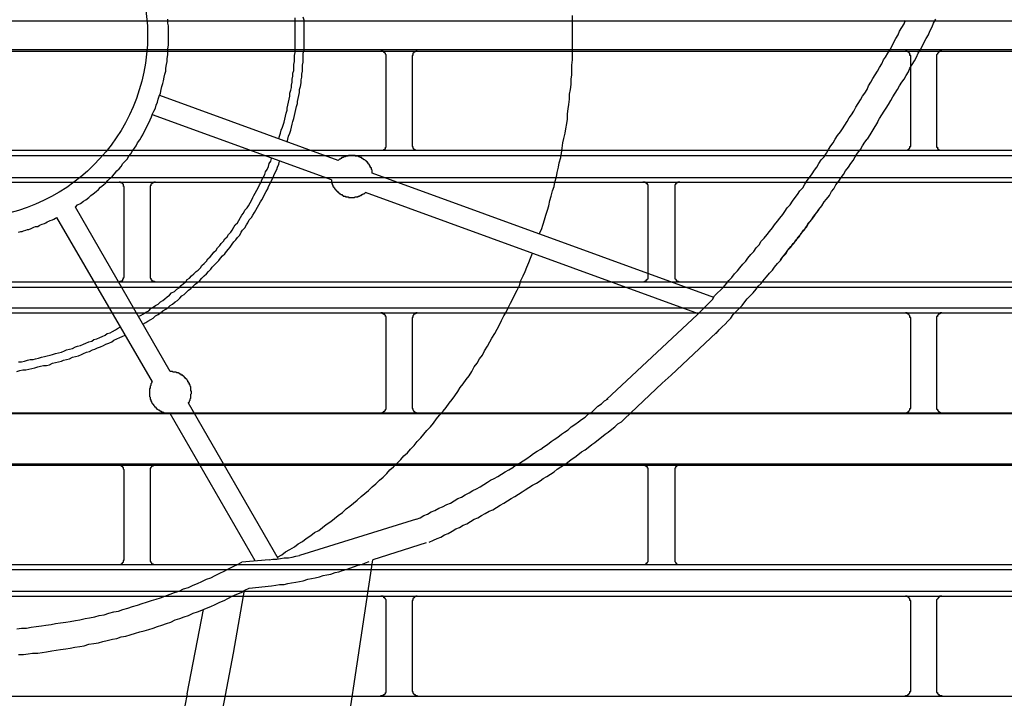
# Model space of a CAD drawing. Header units: millimetres. Extents: x 39871 to 53385, y 51832 to 57813.
# Tile 60 of 88: x 48559 to 48597, y 52730 to 52756. Entities that reach past the tile are written whole.
import ezdxf
from ezdxf import colors
from ezdxf.entities.mleader import LeaderData, LeaderLine
from ezdxf.math import Vec2, Vec3

# ---------------------------------------------------------------- set-up
doc = ezdxf.new("R2010")
doc.units = ezdxf.units.MM
doc.layers.add('AQUAREA', color=7, linetype='Continuous')
doc.layers.add('IS_KAN_OPIS', color=7, linetype='Continuous', lineweight=30)
doc.styles.add('ARIAL', font='ARIALN.TTF')

# ---------------------------------------------------------------- blocks, each defined once
blk = doc.blocks.new('SPLIT')
at = {"layer": 'AQUAREA'}
for points in [[(24655.995, -658.283), (24656.205, -657.863), (24656.345, -657.373), (24656.485, -656.953), (24656.625, -656.533), (24656.765, -656.044), (24656.905, -655.623), (24656.975, -655.133), (24657.115, -654.713), (24657.255, -654.223), (24657.395, -653.803), (24657.465, -653.383), (24657.605, -652.894), (24657.675, -652.473), (24657.815, -651.983), (24657.885, -651.563), (24658.025, -651.073), (24658.095, -650.653), (24658.165, -650.163), (24658.235, -649.673), (24658.305, -649.253), (24658.445, -648.763), (24658.515, -648.344), (24658.585, -647.853), (24658.655, -647.433), (24658.655, -646.944), (24658.725, -646.453), (24658.795, -646.033), (24658.865, -645.544), (24658.865, -645.053), (24658.935, -644.633), (24659.005, -644.144), (24659.005, -643.653), (24659.075, -643.233), (24659.075, -642.744), (24659.075, -642.323), (24659.145, -641.833), (24659.145, -641.344), (24659.145, -640.923), (24659.145, -640.433), (24659.145, -639.944), (24659.145, -639.523), (24659.145, -639.033), (24659.145, -638.544), (24659.145, -638.123), (24659.145, -637.633)], [(24687.985, -647.713), (24688.195, -647.363), (24688.405, -647.013), (24688.615, -646.663), (24688.825, -646.383), (24689.035, -646.033), (24689.245, -645.683), (24689.455, -645.333), (24689.665, -644.983), (24689.875, -644.633), (24690.085, -644.283), (24690.295, -643.933), (24690.505, -643.653), (24690.715, -643.303), (24690.925, -642.953), (24691.065, -642.603), (24691.275, -642.253), (24691.485, -641.903), (24691.695, -641.553), (24691.835, -641.203), (24692.045, -640.853), (24692.255, -640.503), (24692.395, -640.153), (24692.605, -639.803), (24692.815, -639.453), (24692.955, -639.103), (24693.165, -638.683), (24693.305, -638.333), (24693.515, -637.983)], [(24631.355, -649.253), (24631.425, -649.044), (24631.495, -648.763), (24631.565, -648.483), (24631.705, -648.203), (24631.775, -647.994), (24631.845, -647.713), (24631.915, -647.433), (24631.985, -647.153), (24632.055, -646.873), (24632.125, -646.594), (24632.125, -646.383), (24632.195, -646.103), (24632.265, -645.823), (24632.335, -645.544), (24632.405, -645.263), (24632.405, -644.983), (24632.475, -644.703), (24632.545, -644.423), (24632.545, -644.213), (24632.615, -643.933), (24632.615, -643.653), (24632.685, -643.373), (24632.685, -643.094), (24632.755, -642.813), (24632.755, -642.533), (24632.755, -642.253), (24632.825, -641.973), (24632.825, -641.694), (24632.825, -641.413), (24632.895, -641.133), (24632.895, -640.853), (24632.895, -640.573), (24632.895, -640.363), (24632.895, -640.083), (24632.895, -639.803), (24632.895, -639.523), (24632.895, -639.244), (24632.895, -638.963), (24632.895, -638.683), (24632.895, -638.403), (24632.895, -638.123), (24632.895, -637.844)], [(24632.125, -649.603), (24632.195, -649.323), (24632.265, -649.044), (24632.405, -648.763), (24632.475, -648.483), (24632.545, -648.203), (24632.615, -647.923), (24632.685, -647.644), (24632.755, -647.363), (24632.825, -647.083), (24632.895, -646.803), (24632.965, -646.523), (24633.035, -646.244), (24633.105, -645.963), (24633.105, -645.753), (24633.175, -645.473), (24633.245, -645.194), (24633.315, -644.913), (24633.315, -644.633), (24633.385, -644.353), (24633.455, -644.003), (24633.455, -643.723), (24633.525, -643.444), (24633.525, -643.163), (24633.595, -642.883), (24633.595, -642.603), (24633.595, -642.323), (24633.665, -642.044), (24633.665, -641.763), (24633.665, -641.483), (24633.665, -641.203), (24633.735, -640.923), (24633.735, -640.644), (24633.735, -640.363), (24633.735, -640.083), (24633.735, -639.803), (24633.735, -639.523), (24633.735, -639.244), (24633.735, -638.963), (24633.735, -638.683), (24633.735, -638.333), (24633.735, -638.053), (24633.665, -637.773)], [(24612.105, -655.763), (24612.315, -655.553), (24612.595, -655.413), (24612.875, -655.203), (24613.085, -655.063), (24613.365, -654.853), (24613.575, -654.644), (24613.785, -654.503), (24614.065, -654.294), (24614.275, -654.083), (24614.485, -653.873), (24614.765, -653.663), (24614.975, -653.453), (24615.185, -653.244), (24615.395, -653.033), (24615.605, -652.823), (24615.815, -652.613), (24616.025, -652.333), (24616.235, -652.123), (24616.445, -651.913), (24616.585, -651.633), (24616.795, -651.423), (24617.005, -651.213), (24617.145, -650.933), (24617.355, -650.723), (24617.495, -650.444), (24617.705, -650.163), (24617.845, -649.953), (24617.985, -649.673), (24618.195, -649.394), (24618.335, -649.183), (24618.475, -648.903), (24618.615, -648.623), (24618.755, -648.344), (24618.895, -648.063), (24619.035, -647.783), (24619.175, -647.503), (24619.315, -647.223), (24619.385, -646.944), (24619.525, -646.663), (24619.665, -646.383), (24619.735, -646.103), (24619.875, -645.823), (24619.945, -645.544), (24620.015, -645.263), (24620.155, -644.983), (24620.225, -644.633), (24620.295, -644.353), (24620.365, -644.073), (24620.435, -643.794), (24620.505, -643.444), (24620.575, -643.163), (24620.645, -642.883), (24620.645, -642.603), (24620.715, -642.253), (24620.785, -641.973), (24620.785, -641.694), (24620.855, -641.344), (24620.855, -641.063), (24620.855, -640.783), (24620.925, -640.433), (24620.925, -640.153), (24620.925, -639.873), (24620.925, -639.523), (24620.925, -639.244), (24620.925, -638.894), (24620.925, -638.613), (24620.855, -638.333), (24620.855, -637.983)], [(24308.585, -638.123), (24877.685, -638.123)], [(24680.425, -654.573), (24680.635, -654.223), (24680.915, -653.944), (24681.125, -653.594), (24681.335, -653.244), (24681.545, -652.963), (24681.825, -652.613), (24682.035, -652.263), (24682.245, -651.983), (24682.455, -651.633), (24682.665, -651.283), (24682.945, -651.003), (24683.155, -650.653), (24683.365, -650.303), (24683.575, -649.953), (24683.785, -649.673), (24683.995, -649.323), (24684.205, -648.973), (24684.485, -648.623), (24684.695, -648.344), (24684.905, -647.994), (24685.115, -647.644), (24685.325, -647.294), (24685.535, -647.013), (24685.745, -646.663), (24685.955, -646.313), (24686.165, -645.963), (24686.375, -645.613), (24686.585, -645.263), (24686.795, -644.983), (24687.005, -644.633), (24687.145, -644.283), (24687.355, -643.933), (24687.565, -643.583), (24687.775, -643.233), (24687.985, -642.883), (24688.195, -642.533), (24688.405, -642.183), (24688.545, -641.833), (24688.755, -641.553), (24688.965, -641.203), (24689.175, -640.853), (24689.385, -640.503), (24689.525, -640.153), (24689.735, -639.803), (24689.945, -639.453), (24690.085, -639.103), (24690.295, -638.753), (24690.505, -638.403), (24690.645, -638.053)], [(24308.585, -640.853), (24877.685, -640.853)], [(24308.585, -640.994), (24877.685, -640.994)], [(24641.505, -641.483), (24641.505, -641.483), (24641.505, -641.413), (24641.505, -641.344), (24641.435, -641.273), (24641.435, -641.203), (24641.365, -641.203), (24641.365, -641.133), (24641.295, -641.133), (24641.295, -641.063), (24641.225, -641.063), (24641.225, -640.994), (24641.155, -640.994), (24641.085, -640.994), (24641.015, -640.994)], [(24641.505, -649.883), (24641.505, -641.483)], [(24644.445, -640.994), (24644.445, -640.994), (24644.375, -640.994), (24644.305, -640.994), (24644.235, -641.063), (24644.165, -641.063), (24644.165, -641.133), (24644.095, -641.133), (24644.095, -641.203), (24644.025, -641.203), (24644.025, -641.273), (24644.025, -641.344), (24644.025, -641.413), (24643.955, -641.413), (24643.955, -641.483)], [(24643.955, -641.483), (24643.955, -649.883)], [(24691.135, -641.483), (24691.135, -641.483), (24691.135, -641.413), (24691.065, -641.413), (24691.065, -641.344), (24691.065, -641.273), (24691.065, -641.203), (24690.995, -641.203), (24690.995, -641.133), (24690.925, -641.133), (24690.925, -641.063), (24690.855, -641.063), (24690.785, -640.994), (24690.715, -640.994), (24690.645, -640.994)], [(24691.135, -649.883), (24691.135, -641.483)], [(24694.075, -640.994), (24694.075, -640.994), (24694.005, -640.994), (24693.935, -640.994), (24693.865, -640.994), (24693.865, -641.063), (24693.795, -641.063), (24693.795, -641.133), (24693.725, -641.133), (24693.725, -641.203), (24693.655, -641.203), (24693.655, -641.273), (24693.585, -641.344), (24693.585, -641.413), (24693.585, -641.483)], [(24693.585, -641.483), (24693.585, -649.883)], [(24636.955, -651.353), (24620.085, -645.194)], [(24636.325, -653.173), (24619.385, -647.013)], [(24687.985, -647.713), (24687.005, -649.323)], [(24641.015, -650.373), (24641.015, -650.373), (24641.085, -650.373), (24641.155, -650.373), (24641.225, -650.373), (24641.295, -650.303), (24641.365, -650.303), (24641.365, -650.233), (24641.435, -650.233), (24641.435, -650.163), (24641.435, -650.094), (24641.505, -650.094), (24641.505, -650.023), (24641.505, -649.953), (24641.505, -649.883)], [(24643.955, -649.883), (24643.955, -649.953), (24643.955, -650.023), (24644.025, -650.023), (24644.025, -650.094), (24644.025, -650.163), (24644.095, -650.163), (24644.095, -650.233), (24644.165, -650.303), (24644.235, -650.303), (24644.235, -650.373), (24644.305, -650.373), (24644.375, -650.373), (24644.445, -650.373)], [(24678.815, -660.733), (24679.025, -660.453), (24679.305, -660.103), (24679.515, -659.823), (24679.795, -659.473), (24680.075, -659.194), (24680.285, -658.844), (24680.565, -658.563), (24680.775, -658.213), (24681.055, -657.933), (24681.265, -657.583), (24681.475, -657.233), (24681.755, -656.953), (24681.965, -656.603), (24682.245, -656.253), (24682.455, -655.973), (24682.735, -655.623), (24682.945, -655.273), (24683.155, -654.994), (24683.435, -654.644), (24683.645, -654.294), (24683.855, -654.013), (24684.065, -653.663), (24684.345, -653.313), (24684.555, -652.963), (24684.765, -652.683), (24684.975, -652.333), (24685.255, -651.983), (24685.465, -651.633), (24685.675, -651.353), (24685.885, -651.003), (24686.095, -650.653), (24686.375, -650.303), (24686.585, -649.953), (24686.795, -649.603), (24687.005, -649.323)], [(24690.645, -650.373), (24690.645, -650.373), (24690.715, -650.373), (24690.785, -650.373), (24690.855, -650.373), (24690.855, -650.303), (24690.925, -650.303), (24690.995, -650.233), (24690.995, -650.163), (24691.065, -650.163), (24691.065, -650.094), (24691.065, -650.023), (24691.135, -650.023), (24691.135, -649.953), (24691.135, -649.883)], [(24693.585, -649.883), (24693.585, -649.953), (24693.585, -650.023), (24693.585, -650.094), (24693.655, -650.094), (24693.655, -650.163), (24693.655, -650.233), (24693.725, -650.233), (24693.725, -650.303), (24693.795, -650.303), (24693.865, -650.373), (24693.935, -650.373), (24694.005, -650.373), (24694.075, -650.373)], [(24308.585, -650.373), (24877.685, -650.373)], [(24308.585, -650.863), (24877.685, -650.863)], [(24618.055, -666.123), (24618.335, -665.983), (24618.545, -665.844), (24618.755, -665.703), (24619.035, -665.563), (24619.245, -665.353), (24619.455, -665.213), (24619.665, -665.073), (24619.945, -664.933), (24620.155, -664.723), (24620.365, -664.583), (24620.575, -664.444), (24620.785, -664.233), (24620.995, -664.094), (24621.205, -663.883), (24621.485, -663.744), (24621.695, -663.533), (24621.905, -663.394), (24622.115, -663.183), (24622.325, -662.973), (24622.535, -662.833), (24622.675, -662.623), (24622.885, -662.483), (24623.095, -662.273), (24623.305, -662.063), (24623.515, -661.853), (24623.725, -661.713), (24623.935, -661.503), (24624.075, -661.294), (24624.285, -661.083), (24624.495, -660.873), (24624.635, -660.663), (24624.845, -660.453), (24625.055, -660.244), (24625.195, -660.033), (24625.405, -659.823), (24625.545, -659.613), (24625.755, -659.403), (24625.895, -659.194), (24626.105, -658.983), (24626.245, -658.773), (24626.455, -658.563), (24626.595, -658.353), (24626.805, -658.144), (24626.945, -657.933), (24627.085, -657.653), (24627.225, -657.444), (24627.435, -657.233), (24627.575, -657.023), (24627.715, -656.744), (24627.855, -656.533), (24627.995, -656.323), (24628.135, -656.044), (24628.345, -655.833), (24628.485, -655.623), (24628.625, -655.344), (24628.765, -655.133), (24628.905, -654.853), (24628.975, -654.644), (24629.115, -654.433), (24629.255, -654.153), (24629.395, -653.944), (24629.535, -653.663), (24629.675, -653.383), (24629.745, -653.173), (24629.885, -652.894), (24630.025, -652.683), (24630.095, -652.403), (24630.235, -652.194), (24630.375, -651.913), (24630.445, -651.633), (24630.585, -651.423), (24630.655, -651.144)], [(24640.175, -652.544), (24640.175, -652.473), (24640.175, -652.403), (24640.175, -652.333), (24640.175, -652.263), (24640.105, -652.194), (24640.105, -652.123), (24640.105, -652.053), (24640.035, -652.053), (24640.035, -651.983), (24640.035, -651.913), (24639.965, -651.913), (24639.965, -651.844), (24639.965, -651.773), (24639.895, -651.773), (24639.895, -651.703), (24639.825, -651.703), (24639.825, -651.633), (24639.755, -651.633), (24639.755, -651.563), (24639.755, -651.494), (24639.685, -651.494), (24639.685, -651.423), (24639.615, -651.423), (24639.545, -651.353), (24639.475, -651.283), (24639.405, -651.283), (24639.405, -651.213), (24639.335, -651.213), (24639.265, -651.144), (24639.195, -651.144), (24639.195, -651.073), (24639.125, -651.073), (24639.055, -651.073), (24639.055, -651.003), (24638.985, -651.003), (24638.915, -651.003), (24638.845, -650.933), (24638.775, -650.933), (24638.705, -650.933), (24638.635, -650.933), (24638.565, -650.933), (24638.565, -650.863), (24638.495, -650.863), (24638.425, -650.863), (24638.355, -650.863), (24638.285, -650.863), (24638.215, -650.863), (24638.145, -650.863), (24638.075, -650.863), (24638.005, -650.863), (24637.935, -650.863), (24637.865, -650.933), (24637.795, -650.933), (24637.725, -650.933), (24637.655, -650.933), (24637.655, -651.003), (24637.585, -651.003), (24637.515, -651.003), (24637.445, -651.073), (24637.375, -651.073), (24637.305, -651.073), (24637.235, -651.144), (24637.165, -651.213), (24637.095, -651.213), (24637.025, -651.283), (24636.955, -651.353)], [(24618.475, -666.823), (24618.755, -666.683), (24618.965, -666.544), (24619.245, -666.403), (24619.455, -666.263), (24619.665, -666.053), (24619.945, -665.913), (24620.155, -665.773), (24620.365, -665.563), (24620.645, -665.423), (24620.855, -665.283), (24621.065, -665.073), (24621.275, -664.933), (24621.555, -664.723), (24621.765, -664.583), (24621.975, -664.373), (24622.185, -664.163), (24622.395, -664.023), (24622.605, -663.813), (24622.815, -663.603), (24623.025, -663.463), (24623.235, -663.253), (24623.445, -663.044), (24623.655, -662.903), (24623.865, -662.694), (24624.075, -662.483), (24624.285, -662.273), (24624.495, -662.063), (24624.705, -661.853), (24624.915, -661.644), (24625.055, -661.433), (24625.265, -661.223), (24625.475, -661.013), (24625.685, -660.803), (24625.825, -660.594), (24626.035, -660.383), (24626.245, -660.173), (24626.385, -659.963), (24626.595, -659.753), (24626.735, -659.544), (24626.945, -659.263), (24627.085, -659.053), (24627.295, -658.844), (24627.435, -658.633), (24627.645, -658.423), (24627.785, -658.144), (24627.925, -657.933), (24628.135, -657.723), (24628.275, -657.444), (24628.415, -657.233), (24628.555, -656.953), (24628.765, -656.744), (24628.905, -656.533), (24629.045, -656.253), (24629.185, -656.044), (24629.325, -655.763), (24629.465, -655.553), (24629.605, -655.273), (24629.745, -655.063), (24629.885, -654.783), (24630.025, -654.503), (24630.165, -654.294), (24630.305, -654.013), (24630.375, -653.803), (24630.515, -653.523), (24630.655, -653.244), (24630.795, -653.033), (24630.865, -652.753), (24631.005, -652.473), (24631.145, -652.194), (24631.215, -651.983), (24631.355, -651.703), (24631.425, -651.423)], [(24308.585, -652.963), (24877.685, -652.963)], [(24672.515, -664.303), (24640.175, -652.544)], [(24308.585, -653.383), (24877.685, -653.383)], [(24616.725, -653.873), (24616.725, -653.873), (24616.725, -653.803), (24616.655, -653.803), (24616.655, -653.733), (24616.655, -653.663), (24616.655, -653.594), (24616.585, -653.594), (24616.585, -653.523), (24616.515, -653.523), (24616.515, -653.453), (24616.445, -653.453), (24616.375, -653.453), (24616.375, -653.383), (24616.305, -653.383), (24616.235, -653.383)], [(24616.725, -662.344), (24616.725, -653.873)], [(24619.665, -653.383), (24619.665, -653.383), (24619.595, -653.383), (24619.525, -653.383), (24619.455, -653.453), (24619.385, -653.453), (24619.385, -653.523), (24619.315, -653.523), (24619.315, -653.594), (24619.245, -653.594), (24619.245, -653.663), (24619.245, -653.733), (24619.175, -653.733), (24619.175, -653.803), (24619.175, -653.873)], [(24619.175, -653.873), (24619.175, -662.344)], [(24636.325, -653.173), (24636.325, -653.244), (24636.325, -653.313), (24636.325, -653.383), (24636.325, -653.453), (24636.395, -653.523), (24636.395, -653.594), (24636.395, -653.663), (24636.465, -653.663), (24636.465, -653.733), (24636.465, -653.803), (24636.535, -653.803), (24636.535, -653.873), (24636.605, -653.944), (24636.605, -654.013), (24636.675, -654.013), (24636.675, -654.083), (24636.745, -654.083), (24636.745, -654.153), (24636.815, -654.153), (24636.815, -654.223), (24636.885, -654.294), (24636.955, -654.363), (24637.025, -654.363), (24637.025, -654.433), (24637.095, -654.433), (24637.095, -654.503), (24637.165, -654.503), (24637.235, -654.573), (24637.305, -654.573), (24637.375, -654.644), (24637.445, -654.644), (24637.445, -654.713), (24637.515, -654.713), (24637.585, -654.713), (24637.655, -654.713), (24637.655, -654.783), (24637.725, -654.783), (24637.795, -654.783), (24637.865, -654.783), (24637.935, -654.783), (24637.935, -654.853), (24638.005, -654.853), (24638.075, -654.853), (24638.145, -654.853), (24638.215, -654.853), (24638.285, -654.853), (24638.355, -654.853), (24638.425, -654.853), (24638.495, -654.853), (24638.565, -654.783), (24638.635, -654.783), (24638.705, -654.783), (24638.775, -654.783), (24638.845, -654.783), (24638.845, -654.713), (24638.915, -654.713), (24638.985, -654.713), (24639.055, -654.644), (24639.125, -654.644), (24639.195, -654.573), (24639.265, -654.573), (24639.335, -654.503), (24639.405, -654.503), (24639.475, -654.433), (24639.545, -654.363)], [(24666.285, -653.873), (24666.285, -653.873), (24666.285, -653.803), (24666.285, -653.733), (24666.285, -653.663), (24666.215, -653.663), (24666.215, -653.594), (24666.215, -653.523), (24666.145, -653.523), (24666.075, -653.453), (24666.005, -653.453), (24666.005, -653.383), (24665.935, -653.383), (24665.865, -653.383), (24665.795, -653.383)], [(24666.285, -662.344), (24666.285, -653.873)], [(24669.295, -653.383), (24669.295, -653.383), (24669.225, -653.383), (24669.155, -653.383), (24669.085, -653.383), (24669.085, -653.453), (24669.015, -653.453), (24668.945, -653.523), (24668.875, -653.523), (24668.875, -653.594), (24668.875, -653.663), (24668.805, -653.663), (24668.805, -653.733), (24668.805, -653.803), (24668.805, -653.873)], [(24668.805, -653.873), (24668.805, -662.344)], [(24671.045, -665.844), (24639.545, -654.363)], [(24670.975, -665.913), (24671.255, -665.633), (24671.535, -665.353), (24671.815, -665.073), (24672.095, -664.794), (24672.375, -664.513), (24672.585, -664.163), (24672.865, -663.883), (24673.145, -663.603), (24673.425, -663.323), (24673.705, -662.973), (24673.915, -662.694), (24674.195, -662.413), (24674.475, -662.063), (24674.755, -661.783), (24674.965, -661.503), (24675.245, -661.153), (24675.525, -660.873), (24675.735, -660.594), (24676.015, -660.244), (24676.295, -659.963), (24676.505, -659.613), (24676.785, -659.333), (24676.995, -658.983), (24677.275, -658.703), (24677.555, -658.353), (24677.765, -658.073), (24678.045, -657.723), (24678.255, -657.444), (24678.535, -657.094), (24678.745, -656.813), (24679.025, -656.463), (24679.235, -656.183), (24679.445, -655.833), (24679.725, -655.553), (24679.935, -655.203), (24680.215, -654.853), (24680.425, -654.573)], [(24621.065, -671.303), (24612.105, -655.763)], [(24606.715, -658.144), (24606.925, -658.073), (24607.065, -658.073), (24607.205, -658.003), (24607.415, -657.933), (24607.555, -657.863), (24607.695, -657.863), (24607.905, -657.794), (24608.045, -657.723), (24608.185, -657.653), (24608.325, -657.583), (24608.535, -657.583), (24608.675, -657.513), (24608.815, -657.444), (24608.955, -657.373), (24609.165, -657.303), (24609.305, -657.233), (24609.445, -657.163), (24609.585, -657.094), (24609.725, -657.023), (24609.935, -656.953), (24610.075, -656.883), (24610.215, -656.813), (24610.355, -656.744)], [(24619.385, -672.283), (24610.355, -656.744)], [(24672.725, -667.733), (24673.005, -667.383), (24673.285, -667.103), (24673.565, -666.823), (24673.845, -666.544), (24674.125, -666.263), (24674.335, -665.913), (24674.615, -665.633), (24674.895, -665.353), (24675.175, -665.073), (24675.455, -664.723), (24675.665, -664.444), (24675.945, -664.163), (24676.225, -663.883), (24676.505, -663.533), (24676.715, -663.253), (24676.995, -662.973), (24677.275, -662.623), (24677.485, -662.344), (24677.765, -661.994), (24678.045, -661.713), (24678.255, -661.433), (24678.535, -661.083), (24678.815, -660.803), (24679.025, -660.453), (24679.305, -660.173), (24679.515, -659.823), (24679.795, -659.544), (24680.005, -659.194), (24680.285, -658.913), (24680.495, -658.563), (24680.775, -658.283), (24680.985, -657.933), (24681.265, -657.653), (24681.475, -657.303), (24681.755, -656.953), (24681.965, -656.673), (24682.175, -656.323), (24682.455, -656.044)], [(24631.215, -688.873), (24631.635, -688.663), (24631.985, -688.383), (24632.405, -688.173), (24632.825, -687.894), (24633.175, -687.613), (24633.595, -687.403), (24633.945, -687.123), (24634.365, -686.844), (24634.715, -686.563), (24635.135, -686.353), (24635.485, -686.073), (24635.835, -685.794), (24636.255, -685.513), (24636.605, -685.233), (24636.955, -684.953), (24637.375, -684.673), (24637.725, -684.323), (24638.075, -684.044), (24638.425, -683.763), (24638.775, -683.483), (24639.125, -683.133), (24639.475, -682.853), (24639.825, -682.573), (24640.175, -682.223), (24640.525, -681.944), (24640.875, -681.594), (24641.225, -681.313), (24641.575, -680.963), (24641.855, -680.613), (24642.205, -680.333), (24642.555, -679.983), (24642.905, -679.633), (24643.185, -679.283), (24643.535, -679.003), (24643.815, -678.653), (24644.165, -678.303), (24644.445, -677.953), (24644.795, -677.603), (24645.075, -677.253), (24645.355, -676.903), (24645.705, -676.553), (24645.985, -676.203), (24646.265, -675.783), (24646.545, -675.433), (24646.895, -675.083), (24647.175, -674.733), (24647.455, -674.313), (24647.735, -673.963), (24648.015, -673.613), (24648.295, -673.194), (24648.505, -672.844), (24648.785, -672.494), (24649.065, -672.073), (24649.345, -671.723), (24649.625, -671.303), (24649.835, -670.883), (24650.115, -670.533), (24650.325, -670.113), (24650.605, -669.763), (24650.815, -669.344), (24651.095, -668.923), (24651.305, -668.503), (24651.515, -668.153), (24651.795, -667.733), (24652.005, -667.313), (24652.215, -666.894), (24652.425, -666.473), (24652.635, -666.053), (24652.845, -665.703), (24653.055, -665.283), (24653.265, -664.863), (24653.475, -664.444), (24653.685, -664.023), (24653.895, -663.603), (24654.105, -663.183), (24654.245, -662.694), (24654.455, -662.273), (24654.665, -661.853), (24654.805, -661.433), (24655.015, -661.013), (24655.155, -660.594), (24655.365, -660.103)], [(24616.235, -662.833), (24616.235, -662.833), (24616.305, -662.833), (24616.305, -662.763), (24616.375, -662.763), (24616.445, -662.763), (24616.515, -662.694), (24616.585, -662.694), (24616.585, -662.623), (24616.585, -662.553), (24616.655, -662.553), (24616.655, -662.483), (24616.655, -662.413), (24616.725, -662.413), (24616.725, -662.344)], [(24619.175, -662.344), (24619.175, -662.344), (24619.175, -662.413), (24619.175, -662.483), (24619.245, -662.483), (24619.245, -662.553), (24619.245, -662.623), (24619.315, -662.623), (24619.315, -662.694), (24619.385, -662.694), (24619.385, -662.763), (24619.455, -662.763), (24619.525, -662.763), (24619.595, -662.763), (24619.595, -662.833), (24619.665, -662.833)], [(24665.795, -662.833), (24665.795, -662.833), (24665.865, -662.833), (24665.935, -662.833), (24665.935, -662.763), (24666.005, -662.763), (24666.075, -662.763), (24666.075, -662.694), (24666.145, -662.694), (24666.145, -662.623), (24666.215, -662.623), (24666.215, -662.553), (24666.285, -662.553), (24666.285, -662.483), (24666.285, -662.413), (24666.285, -662.344)], [(24668.805, -662.344), (24668.805, -662.344), (24668.805, -662.413), (24668.805, -662.483), (24668.805, -662.553), (24668.875, -662.553), (24668.875, -662.623), (24668.945, -662.623), (24668.945, -662.694), (24669.015, -662.694), (24669.015, -662.763), (24669.085, -662.763), (24669.155, -662.763), (24669.155, -662.833), (24669.225, -662.833), (24669.295, -662.833)], [(24308.585, -662.833), (24877.685, -662.833)], [(24308.585, -663.323), (24877.685, -663.323)], [(24308.585, -665.283), (24877.685, -665.283)], [(24308.585, -665.773), (24877.685, -665.773)], [(24641.505, -666.263), (24641.505, -666.263), (24641.505, -666.194), (24641.505, -666.123), (24641.435, -666.123), (24641.435, -666.053), (24641.435, -665.983), (24641.365, -665.983), (24641.365, -665.913), (24641.295, -665.913), (24641.295, -665.844), (24641.225, -665.844), (24641.155, -665.844), (24641.155, -665.773), (24641.085, -665.773), (24641.015, -665.773)], [(24644.445, -665.773), (24644.445, -665.773), (24644.375, -665.773), (24644.305, -665.773), (24644.305, -665.844), (24644.235, -665.844), (24644.165, -665.844), (24644.165, -665.913), (24644.095, -665.913), (24644.095, -665.983), (24644.025, -666.053), (24644.025, -666.123), (24644.025, -666.194), (24643.955, -666.194), (24643.955, -666.263)], [(24670.975, -665.913), (24662.365, -673.963)], [(24691.135, -666.263), (24691.135, -666.263), (24691.135, -666.194), (24691.065, -666.194), (24691.065, -666.123), (24691.065, -666.053), (24690.995, -665.983), (24690.995, -665.913), (24690.925, -665.913), (24690.925, -665.844), (24690.855, -665.844), (24690.785, -665.844), (24690.785, -665.773), (24690.715, -665.773), (24690.645, -665.773)], [(24694.075, -665.773), (24694.075, -665.773), (24694.005, -665.773), (24693.935, -665.773), (24693.935, -665.844), (24693.865, -665.844), (24693.795, -665.844), (24693.795, -665.913), (24693.725, -665.913), (24693.725, -665.983), (24693.655, -665.983), (24693.655, -666.053), (24693.655, -666.123), (24693.585, -666.123), (24693.585, -666.194), (24693.585, -666.263)], [(24641.505, -674.733), (24641.505, -666.263)], [(24643.955, -666.263), (24643.955, -674.733)], [(24691.135, -674.733), (24691.135, -666.263)], [(24693.585, -666.263), (24693.585, -674.733)], [(24606.575, -671.303), (24606.855, -671.233), (24607.135, -671.163), (24607.415, -671.163), (24607.695, -671.094), (24607.975, -671.023), (24608.255, -670.953), (24608.535, -670.883), (24608.815, -670.813), (24609.095, -670.744), (24609.375, -670.744), (24609.655, -670.673), (24609.935, -670.533), (24610.215, -670.463), (24610.495, -670.394), (24610.775, -670.323), (24610.985, -670.253), (24611.265, -670.183), (24611.545, -670.113), (24611.825, -669.973), (24612.105, -669.903), (24612.385, -669.833), (24612.665, -669.694), (24612.875, -669.623), (24613.155, -669.483), (24613.435, -669.413), (24613.715, -669.273), (24613.925, -669.203), (24614.205, -669.063), (24614.485, -668.994), (24614.765, -668.853), (24614.975, -668.713), (24615.255, -668.644), (24615.535, -668.503), (24615.745, -668.363), (24616.025, -668.223), (24616.305, -668.083), (24616.515, -668.013), (24616.795, -667.873)], [(24606.715, -670.394), (24606.995, -670.394), (24607.275, -670.323), (24607.555, -670.253), (24607.835, -670.183), (24608.115, -670.183), (24608.325, -670.113), (24608.605, -670.044), (24608.885, -669.973), (24609.165, -669.903), (24609.445, -669.833), (24609.725, -669.763), (24609.935, -669.694), (24610.215, -669.623), (24610.495, -669.553), (24610.775, -669.483), (24611.055, -669.344), (24611.265, -669.273), (24611.545, -669.203), (24611.825, -669.133), (24612.105, -668.994), (24612.315, -668.923), (24612.595, -668.853), (24612.875, -668.713), (24613.085, -668.644), (24613.365, -668.503), (24613.645, -668.433), (24613.855, -668.294), (24614.135, -668.223), (24614.415, -668.083), (24614.625, -668.013), (24614.905, -667.873), (24615.115, -667.733), (24615.395, -667.663), (24615.605, -667.523), (24615.885, -667.383), (24616.095, -667.244), (24616.375, -667.103)], [(24668.455, -671.653), (24672.725, -667.663)], [(24622.815, -674.313), (24622.815, -674.244), (24622.885, -674.173), (24622.885, -674.103), (24622.955, -674.033), (24622.955, -673.963), (24622.955, -673.894), (24623.025, -673.823), (24623.025, -673.753), (24623.025, -673.683), (24623.025, -673.613), (24623.025, -673.544), (24623.025, -673.473), (24623.095, -673.403), (24623.095, -673.333), (24623.095, -673.263), (24623.095, -673.194), (24623.025, -673.123), (24623.025, -673.053), (24623.025, -672.983), (24623.025, -672.913), (24623.025, -672.844), (24623.025, -672.773), (24622.955, -672.703), (24622.955, -672.633), (24622.955, -672.563), (24622.885, -672.563), (24622.885, -672.494), (24622.885, -672.423), (24622.815, -672.423), (24622.815, -672.353), (24622.815, -672.283), (24622.745, -672.283), (24622.745, -672.213), (24622.675, -672.144), (24622.675, -672.073), (24622.605, -672.073), (24622.605, -672.003), (24622.535, -672.003), (24622.535, -671.933), (24622.465, -671.933), (24622.465, -671.863), (24622.395, -671.863), (24622.395, -671.794), (24622.325, -671.794), (24622.325, -671.723), (24622.255, -671.723), (24622.255, -671.653), (24622.185, -671.653), (24622.115, -671.653), (24622.115, -671.583), (24622.045, -671.583), (24621.975, -671.583), (24621.975, -671.513), (24621.905, -671.513), (24621.835, -671.444), (24621.765, -671.444), (24621.695, -671.444), (24621.625, -671.373), (24621.555, -671.373), (24621.485, -671.373), (24621.415, -671.373), (24621.345, -671.373), (24621.275, -671.303), (24621.205, -671.303), (24621.135, -671.303), (24621.065, -671.303)], [(24667.615, -672.423), (24668.455, -671.653)], [(24619.385, -672.283), (24619.315, -672.353), (24619.315, -672.423), (24619.245, -672.494), (24619.245, -672.563), (24619.245, -672.633), (24619.175, -672.703), (24619.175, -672.773), (24619.175, -672.844), (24619.175, -672.913), (24619.105, -672.913), (24619.105, -672.983), (24619.105, -673.053), (24619.105, -673.123), (24619.105, -673.194), (24619.105, -673.263), (24619.105, -673.333), (24619.105, -673.403), (24619.105, -673.473), (24619.105, -673.544), (24619.105, -673.613), (24619.105, -673.683), (24619.175, -673.753), (24619.175, -673.823), (24619.175, -673.894), (24619.175, -673.963), (24619.245, -673.963), (24619.245, -674.033), (24619.245, -674.103), (24619.315, -674.173), (24619.315, -674.244), (24619.385, -674.313), (24619.385, -674.383), (24619.455, -674.453), (24619.525, -674.523), (24619.595, -674.594), (24619.595, -674.663), (24619.665, -674.663), (24619.665, -674.733), (24619.735, -674.733), (24619.735, -674.803), (24619.805, -674.803), (24619.805, -674.873), (24619.875, -674.873), (24619.945, -674.944), (24620.015, -674.944), (24620.015, -675.013), (24620.085, -675.013), (24620.155, -675.083), (24620.225, -675.083), (24620.295, -675.153), (24620.365, -675.153), (24620.435, -675.153), (24620.505, -675.223), (24620.575, -675.223), (24620.645, -675.223), (24620.715, -675.294), (24620.785, -675.294), (24620.855, -675.294), (24620.925, -675.294), (24620.995, -675.294), (24621.065, -675.294)], [(24664.045, -675.783), (24667.615, -672.423)], [(24631.285, -689.013), (24622.815, -674.313)], [(24644.375, -685.303), (24644.725, -685.163), (24645.075, -684.953), (24645.425, -684.813), (24645.775, -684.603), (24646.125, -684.463), (24646.475, -684.253), (24646.825, -684.113), (24647.245, -683.903), (24647.595, -683.763), (24647.945, -683.553), (24648.295, -683.344), (24648.645, -683.203), (24648.995, -682.994), (24649.345, -682.783), (24649.695, -682.573), (24650.045, -682.433), (24650.395, -682.223), (24650.745, -682.013), (24651.095, -681.803), (24651.375, -681.594), (24651.725, -681.453), (24652.075, -681.244), (24652.425, -681.033), (24652.775, -680.823), (24653.125, -680.613), (24653.475, -680.403), (24653.755, -680.194), (24654.105, -679.983), (24654.455, -679.773), (24654.805, -679.563), (24655.155, -679.283), (24655.435, -679.073), (24655.785, -678.863), (24656.135, -678.653), (24656.415, -678.444), (24656.765, -678.233), (24657.115, -677.953), (24657.395, -677.744), (24657.745, -677.533), (24658.095, -677.253), (24658.375, -677.044), (24658.725, -676.833), (24659.005, -676.553), (24659.355, -676.344), (24659.705, -676.063), (24659.985, -675.853), (24660.335, -675.644), (24660.615, -675.363), (24660.965, -675.153), (24661.245, -674.873), (24661.525, -674.594), (24661.875, -674.383), (24662.155, -674.103), (24662.505, -673.894)], [(24308.585, -675.223), (24877.685, -675.223)], [(24308.585, -675.294), (24877.685, -675.294)], [(24629.115, -689.223), (24621.065, -675.294)], [(24641.015, -675.223), (24641.015, -675.223), (24641.085, -675.223), (24641.155, -675.223), (24641.155, -675.153), (24641.225, -675.153), (24641.295, -675.153), (24641.295, -675.083), (24641.365, -675.083), (24641.365, -675.013), (24641.435, -675.013), (24641.435, -674.944), (24641.435, -674.873), (24641.505, -674.873), (24641.505, -674.803), (24641.505, -674.733)], [(24643.955, -674.733), (24643.955, -674.733), (24643.955, -674.803), (24644.025, -674.803), (24644.025, -674.873), (24644.025, -674.944), (24644.095, -675.013), (24644.095, -675.083), (24644.165, -675.083), (24644.165, -675.153), (24644.235, -675.153), (24644.305, -675.153), (24644.305, -675.223), (24644.375, -675.223), (24644.445, -675.223)], [(24690.645, -675.223), (24690.645, -675.223), (24690.715, -675.223), (24690.785, -675.223), (24690.785, -675.153), (24690.855, -675.153), (24690.925, -675.153), (24690.925, -675.083), (24690.995, -675.083), (24690.995, -675.013), (24691.065, -674.944), (24691.065, -674.873), (24691.065, -674.803), (24691.135, -674.803), (24691.135, -674.733)], [(24693.585, -674.733), (24693.585, -674.733), (24693.585, -674.803), (24693.585, -674.873), (24693.655, -674.873), (24693.655, -674.944), (24693.655, -675.013), (24693.725, -675.013), (24693.725, -675.083), (24693.795, -675.083), (24693.795, -675.153), (24693.865, -675.153), (24693.935, -675.153), (24693.935, -675.223), (24694.005, -675.223), (24694.075, -675.223)], [(24645.565, -687.473), (24645.985, -687.263), (24646.335, -687.123), (24646.685, -686.983), (24647.035, -686.773), (24647.385, -686.633), (24647.735, -686.423), (24648.085, -686.213), (24648.435, -686.073), (24648.785, -685.863), (24649.135, -685.723), (24649.485, -685.513), (24649.835, -685.303), (24650.185, -685.163), (24650.535, -684.953), (24650.885, -684.744), (24651.235, -684.533), (24651.585, -684.394), (24651.935, -684.183), (24652.285, -683.973), (24652.635, -683.763), (24652.985, -683.553), (24653.335, -683.344), (24653.685, -683.133), (24654.035, -682.923), (24654.385, -682.713), (24654.665, -682.503), (24655.015, -682.294), (24655.365, -682.083), (24655.715, -681.873), (24656.065, -681.663), (24656.345, -681.453), (24656.695, -681.244), (24657.045, -681.033), (24657.395, -680.823), (24657.675, -680.544), (24658.025, -680.333), (24658.375, -680.123), (24658.655, -679.913), (24659.005, -679.633), (24659.355, -679.423), (24659.635, -679.213), (24659.985, -678.933), (24660.335, -678.723), (24660.615, -678.513), (24660.965, -678.233), (24661.245, -678.023), (24661.595, -677.744), (24661.875, -677.533), (24662.225, -677.253), (24662.505, -677.044), (24662.855, -676.763), (24663.135, -676.553), (24663.415, -676.273), (24663.765, -676.063), (24664.045, -675.783)], [(24308.585, -680.053), (24877.685, -680.053)], [(24308.585, -680.194), (24877.685, -680.194)], [(24616.725, -680.683), (24616.725, -680.683), (24616.725, -680.613), (24616.655, -680.544), (24616.655, -680.473), (24616.655, -680.403), (24616.585, -680.403), (24616.585, -680.333), (24616.515, -680.333), (24616.515, -680.263), (24616.445, -680.263), (24616.445, -680.194), (24616.375, -680.194), (24616.305, -680.194), (24616.235, -680.194)], [(24616.725, -689.083), (24616.725, -680.683)], [(24619.665, -680.194), (24619.665, -680.194), (24619.595, -680.194), (24619.525, -680.194), (24619.455, -680.194), (24619.455, -680.263), (24619.385, -680.263), (24619.315, -680.263), (24619.315, -680.333), (24619.245, -680.403), (24619.245, -680.473), (24619.175, -680.473), (24619.175, -680.544), (24619.175, -680.613), (24619.175, -680.683)], [(24619.175, -680.683), (24619.175, -689.083)], [(24666.285, -680.683), (24666.285, -680.683), (24666.285, -680.613), (24666.285, -680.544), (24666.285, -680.473), (24666.215, -680.473), (24666.215, -680.403), (24666.215, -680.333), (24666.145, -680.333), (24666.145, -680.263), (24666.075, -680.263), (24666.005, -680.194), (24665.935, -680.194), (24665.865, -680.194), (24665.795, -680.194)], [(24666.285, -689.083), (24666.285, -680.683)], [(24669.295, -680.194), (24669.295, -680.194), (24669.225, -680.194), (24669.155, -680.194), (24669.085, -680.194), (24669.015, -680.263), (24668.945, -680.263), (24668.945, -680.333), (24668.875, -680.333), (24668.875, -680.403), (24668.875, -680.473), (24668.805, -680.473), (24668.805, -680.544), (24668.805, -680.613), (24668.805, -680.683)], [(24668.805, -680.683), (24668.805, -689.083)], [(24644.375, -685.303), (24633.315, -688.733)], [(24645.285, -687.544), (24640.245, -689.153)], [(24606.575, -695.663), (24606.995, -695.594), (24607.485, -695.594), (24607.905, -695.523), (24608.395, -695.453), (24608.885, -695.383), (24609.305, -695.313), (24609.795, -695.244), (24610.215, -695.173), (24610.705, -695.103), (24611.195, -695.033), (24611.615, -694.963), (24612.105, -694.894), (24612.525, -694.823), (24613.015, -694.683), (24613.435, -694.613), (24613.925, -694.544), (24614.345, -694.403), (24614.835, -694.333), (24615.255, -694.194), (24615.745, -694.053), (24616.165, -693.983), (24616.585, -693.844), (24617.075, -693.703), (24617.495, -693.563), (24617.985, -693.423), (24618.405, -693.283), (24618.825, -693.144), (24619.315, -693.003), (24619.735, -692.863), (24620.155, -692.723), (24620.575, -692.583), (24621.065, -692.373), (24621.485, -692.233), (24621.905, -692.094), (24622.325, -691.883), (24622.815, -691.744), (24623.235, -691.533), (24623.655, -691.394), (24624.075, -691.183), (24624.495, -690.973), (24624.915, -690.833), (24625.335, -690.623), (24625.755, -690.413), (24626.175, -690.203), (24626.595, -689.994), (24627.015, -689.783), (24627.435, -689.573), (24627.855, -689.363)], [(24616.235, -689.573), (24616.235, -689.573), (24616.305, -689.573), (24616.375, -689.573), (24616.445, -689.573), (24616.445, -689.503), (24616.515, -689.503), (24616.515, -689.433), (24616.585, -689.433), (24616.585, -689.363), (24616.655, -689.363), (24616.655, -689.294), (24616.655, -689.223), (24616.725, -689.153), (24616.725, -689.083)], [(24619.175, -689.083), (24619.175, -689.083), (24619.175, -689.153), (24619.175, -689.223), (24619.175, -689.294), (24619.245, -689.294), (24619.245, -689.363), (24619.315, -689.433), (24619.315, -689.503), (24619.385, -689.503), (24619.455, -689.503), (24619.455, -689.573), (24619.525, -689.573), (24619.595, -689.573), (24619.665, -689.573)], [(24621.485, -813.753), (24640.245, -689.153)], [(24630.445, -689.153), (24627.855, -689.363)], [(24630.445, -689.153), (24630.795, -689.083), (24631.145, -689.083), (24631.495, -689.013), (24631.845, -688.944), (24632.265, -688.944), (24632.615, -688.873), (24632.965, -688.803), (24633.315, -688.733)], [(24630.655, -691.603), (24631.075, -691.533), (24631.425, -691.463), (24631.845, -691.463), (24632.195, -691.394), (24632.545, -691.323), (24632.965, -691.253), (24633.315, -691.183), (24633.665, -691.113), (24634.085, -690.973), (24634.435, -690.903), (24634.785, -690.833), (24635.205, -690.763), (24635.555, -690.623), (24635.905, -690.553), (24636.255, -690.483), (24636.675, -690.344), (24637.025, -690.273), (24637.375, -690.133), (24637.725, -690.063), (24638.075, -689.923), (24638.495, -689.783), (24638.845, -689.644), (24639.195, -689.573), (24639.545, -689.433), (24639.895, -689.294)], [(24665.795, -689.573), (24665.795, -689.573), (24665.865, -689.573), (24665.935, -689.573), (24666.005, -689.573), (24666.075, -689.503), (24666.145, -689.503), (24666.145, -689.433), (24666.215, -689.433), (24666.215, -689.363), (24666.285, -689.294), (24666.285, -689.223), (24666.285, -689.153), (24666.285, -689.083)], [(24668.805, -689.083), (24668.805, -689.083), (24668.805, -689.153), (24668.805, -689.223), (24668.805, -689.294), (24668.875, -689.363), (24668.875, -689.433), (24668.945, -689.433), (24668.945, -689.503), (24669.015, -689.503), (24669.085, -689.573), (24669.155, -689.573), (24669.225, -689.573), (24669.295, -689.573)], [(24308.585, -689.573), (24877.685, -689.573)], [(24308.585, -690.063), (24877.685, -690.063)], [(24308.585, -692.094), (24877.685, -692.094)], [(24606.715, -698.113), (24607.205, -698.113), (24607.625, -698.044), (24608.045, -697.973), (24608.535, -697.973), (24608.955, -697.903), (24609.375, -697.833), (24609.865, -697.763), (24610.285, -697.694), (24610.705, -697.623), (24611.195, -697.553), (24611.615, -697.483), (24612.035, -697.413), (24612.525, -697.344), (24612.945, -697.273), (24613.365, -697.133), (24613.855, -697.063), (24614.275, -696.994), (24614.695, -696.853), (24615.115, -696.783), (24615.605, -696.644), (24616.025, -696.573), (24616.445, -696.433), (24616.865, -696.363), (24617.285, -696.223), (24617.775, -696.083), (24618.195, -695.944), (24618.615, -695.873), (24619.035, -695.733), (24619.455, -695.594), (24619.875, -695.453), (24620.295, -695.313), (24620.715, -695.173), (24621.135, -695.033), (24621.555, -694.823), (24621.975, -694.683), (24622.395, -694.544), (24622.815, -694.403), (24623.235, -694.194), (24623.655, -694.053), (24624.075, -693.913), (24624.495, -693.703), (24624.915, -693.563), (24625.335, -693.353), (24625.755, -693.144), (24626.175, -693.003), (24626.525, -692.794), (24626.945, -692.583), (24627.365, -692.373), (24627.785, -692.233), (24628.135, -692.023), (24628.555, -691.813)], [(24628.065, -692.023), (24627.015, -697.973), (24625.895, -703.923), (24624.845, -709.873), (24623.795, -715.823), (24622.675, -721.773), (24621.625, -727.794), (24620.575, -733.744), (24619.525, -739.694), (24618.475, -745.644), (24617.425, -751.594), (24616.375, -757.544), (24615.325, -763.494), (24614.275, -769.444), (24613.225, -775.394), (24612.245, -781.413), (24611.195, -787.363), (24610.215, -793.313), (24609.165, -799.263), (24608.185, -805.213), (24607.135, -811.163)], [(24628.555, -691.813), (24630.655, -691.603)], [(24308.585, -692.583), (24877.685, -692.583)], [(24641.505, -693.073), (24641.505, -693.073), (24641.505, -693.003), (24641.505, -692.933), (24641.435, -692.863), (24641.435, -692.794), (24641.365, -692.794), (24641.365, -692.723), (24641.295, -692.723), (24641.295, -692.653), (24641.225, -692.653), (24641.225, -692.583), (24641.155, -692.583), (24641.085, -692.583), (24641.015, -692.583)], [(24641.505, -701.473), (24641.505, -693.073)], [(24644.445, -692.583), (24644.445, -692.583), (24644.375, -692.583), (24644.305, -692.583), (24644.235, -692.653), (24644.165, -692.653), (24644.165, -692.723), (24644.095, -692.723), (24644.095, -692.794), (24644.025, -692.794), (24644.025, -692.863), (24644.025, -692.933), (24644.025, -693.003), (24643.955, -693.003), (24643.955, -693.073)], [(24643.955, -693.073), (24643.955, -701.473)], [(24691.135, -693.073), (24691.135, -693.073), (24691.135, -693.003), (24691.065, -693.003), (24691.065, -692.933), (24691.065, -692.863), (24691.065, -692.794), (24690.995, -692.794), (24690.995, -692.723), (24690.925, -692.723), (24690.925, -692.653), (24690.855, -692.653), (24690.785, -692.583), (24690.715, -692.583), (24690.645, -692.583)], [(24691.135, -701.473), (24691.135, -693.073)], [(24694.075, -692.583), (24694.075, -692.583), (24694.005, -692.583), (24693.935, -692.583), (24693.865, -692.583), (24693.865, -692.653), (24693.795, -692.653), (24693.795, -692.723), (24693.725, -692.723), (24693.725, -692.794), (24693.655, -692.794), (24693.655, -692.863), (24693.585, -692.933), (24693.585, -693.003), (24693.585, -693.073)], [(24693.585, -693.073), (24693.585, -701.473)], [(24622.675, -701.823), (24624.215, -693.844)], [(24641.015, -702.033), (24641.015, -702.033), (24641.015, -701.963), (24641.085, -701.963), (24641.155, -701.963), (24641.225, -701.963), (24641.295, -701.894), (24641.365, -701.894), (24641.365, -701.823), (24641.435, -701.823), (24641.435, -701.753), (24641.435, -701.683), (24641.505, -701.683), (24641.505, -701.613), (24641.505, -701.544), (24641.505, -701.473)], [(24643.955, -701.473), (24643.955, -701.544), (24643.955, -701.613), (24644.025, -701.613), (24644.025, -701.683), (24644.025, -701.753), (24644.095, -701.753), (24644.095, -701.823), (24644.165, -701.894), (24644.235, -701.894), (24644.235, -701.963), (24644.305, -701.963), (24644.375, -701.963), (24644.445, -701.963), (24644.445, -702.033)], [(24690.645, -702.033), (24690.645, -702.033), (24690.645, -701.963), (24690.715, -701.963), (24690.785, -701.963), (24690.855, -701.963), (24690.855, -701.894), (24690.925, -701.894), (24690.995, -701.823), (24690.995, -701.753), (24691.065, -701.753), (24691.065, -701.683), (24691.065, -701.613), (24691.135, -701.613), (24691.135, -701.544), (24691.135, -701.473)], [(24693.585, -701.473), (24693.585, -701.544), (24693.585, -701.613), (24693.585, -701.683), (24693.655, -701.683), (24693.655, -701.753), (24693.655, -701.823), (24693.725, -701.823), (24693.725, -701.894), (24693.795, -701.894), (24693.865, -701.963), (24693.935, -701.963), (24694.005, -701.963), (24694.075, -701.963), (24694.075, -702.033)], [(24308.585, -702.033), (24877.685, -702.033)], [(24622.675, -701.823), (24622.465, -702.944), (24622.255, -704.133), (24622.045, -705.253), (24621.835, -706.373), (24621.625, -707.494), (24621.415, -708.613), (24621.205, -709.803), (24620.995, -710.923), (24620.785, -712.044), (24620.575, -713.163), (24620.365, -714.353), (24620.155, -715.473), (24619.945, -716.594), (24619.735, -717.713), (24619.525, -718.903), (24619.315, -720.023), (24619.105, -721.144), (24618.895, -722.263), (24618.685, -723.453), (24618.475, -724.573)]]:
    blk.add_lwpolyline(points, dxfattribs=at)
for points in [[(24849.6, -639.495), (24849.6, -502.51), (24738.553, -391.463), (24601.569, -391.463), (24464.585, -391.463), (24353.537, -502.51), (24353.537, -639.495), (24353.537, -776.479), (24464.585, -887.526), (24601.569, -887.526), (24738.553, -887.526), (24849.6, -776.479), (24849.6, -639.495)], [(24618.931, -639.495), (24618.931, -629.906), (24611.157, -622.133), (24601.569, -622.133), (24591.98, -622.133), (24584.207, -629.906), (24584.207, -639.495), (24584.207, -649.083), (24591.98, -656.857), (24601.569, -656.857), (24611.157, -656.857), (24618.931, -649.083), (24618.931, -639.495)]]:
    blk.add_open_spline(points, degree=3, knots=[0, 0, 0, 0, 1, 1, 1, 2, 2, 2, 3, 3, 3, 4, 4, 4, 4], dxfattribs=at)
blk = doc.blocks.new('_None')

msp = doc.modelspace()

# ---------------------------------------------------------------- block references
at = {"lineweight": 13, "xscale": 0.4, "yscale": 0.4, "zscale": 0.4}
msp.add_blockref('SPLIT', (38716.626, 53010.774), dxfattribs=at)

# ---------------------------------------------------------------- leaders
at = {"layer": 'IS_KAN_OPIS', "color": 212}
ml = msp.add_multileader_mtext('Standard', dxfattribs=at)
ml.set_content('\\pxql;{\\C256;Układ pompowy - \\A1;obieg ogrzewania\\Pgrzejnikowego 55/45%%DC; 35kPa; 11,3kW; 917,53kg/h\\P\\C1;Pompa  1~230V; 0,2kW}', color=212, style='ARIAL')
ml.set_leader_properties(color=212)
ml.set_arrow_properties(name='NONE')
ml.build(insert=Vec2(0, 0))
ml.multileader.update_dxf_attribs({"text_left_attachment_type": 6, "text_right_attachment_type": 6, "dogleg_length": 5, "arrow_head_size": 3})
ctx = ml.context
ctx.base_point, ctx.char_height, ctx.arrow_head_size, ctx.landing_gap_size, ctx.plane_origin = Vec3(45306.642, 52379.527), 30, 3, 1, Vec3(43632.71, 52295.388)
ctx.left_attachment, ctx.right_attachment = 6, 6
notes = []
notes.append((ctx, [(0, (1, 1, 0), (45301.642, 52379.527), (1, 0), 5, [(0, [(45125.376, 52771.048)], 0, [])])]))
ctx.mtext.insert, ctx.mtext.width, ctx.mtext.flow_direction = Vec3(45307.642, 52417.856), 8077.03979, 5
for ctx, leaders in notes:
    for number, flags, end, landing, length, lines in leaders:
        leader = LeaderData()
        leader.index, (leader.has_last_leader_line, leader.has_dogleg_vector, leader.attachment_direction) = number, flags
        leader.last_leader_point, leader.dogleg_vector, leader.dogleg_length = Vec3(end), Vec3(landing), length
        for number, points, colour, breaks in lines:
            line = LeaderLine()
            line.index, line.vertices, line.color, line.breaks = number, Vec3.list(points), colors.encode_raw_color(colour), breaks
            leader.lines.append(line)
        ctx.leaders.append(leader)

doc.saveas('drawing.dxf')
